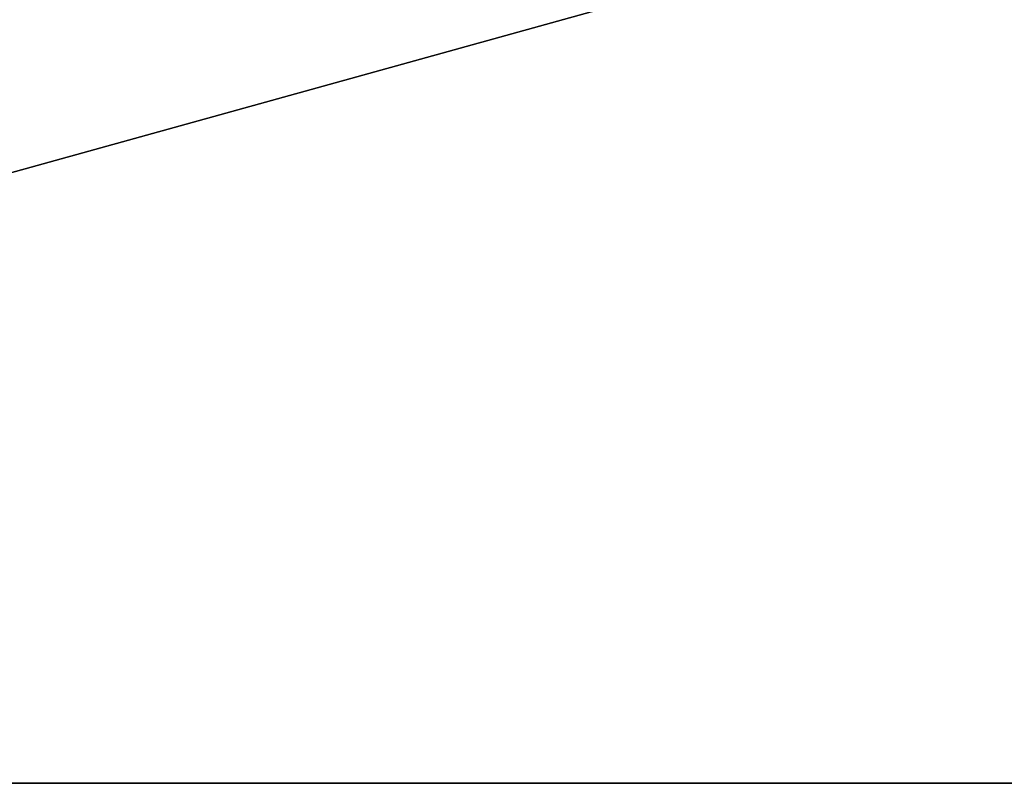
# Model space of a CAD drawing. Header units: inches. Extents: x -9.7 to 9.7, y -2 to 4.3.
# Tile 213 of 221: x -8.06 to -7.64, y -1.955 to -1.63. Entities that reach past the tile are written whole.
import ezdxf

# ---------------------------------------------------------------- set-up
doc = ezdxf.new("R2010")
doc.units = ezdxf.units.IN
doc.header["$LTSCALE"] = 65.185185
doc.header["$MEASUREMENT"] = 0
for name, color, linetype in [('14148', 7, 'CONTINUOUS'), ('14155', 7, 'CONTINUOUS'), ('14161', 7, 'CONTINUOUS')]:
    doc.layers.add(name, color=color, linetype=linetype)

msp = doc.modelspace()

# ---------------------------------------------------------------- linework, layer by layer
at = {"layer": '14148', "linetype": 'Continuous'}
for points in [[(-9, -1.955, 23.5626), (0, -1.955, 23.5626), (-9, 0.545, 23.5626), (-9, -1.955, 23.5626)], [(-9, 0.545, 23.5626), (0, -1.955, 23.5626), (0, 0.545, 23.5626), (-9, 0.545, 23.5626)]]:
    msp.add_3dface(points, dxfattribs=at)
at = {"layer": '14155', "linetype": 'Continuous'}
for points in [[(-9, 0.545, 23.3266), (0, 0.545, 23.3266), (-9, -1.955, 23.3266), (-9, 0.545, 23.3266)], [(-9, -1.955, 23.3266), (0, 0.545, 23.3266), (0, -1.955, 23.3266), (-9, -1.955, 23.3266)]]:
    msp.add_3dface(points, dxfattribs=at)
at = {"layer": '14161', "linetype": 'Continuous'}
for points in [[(0, -1.955, 23.5626), (-9, -1.955, 23.5626), (0, -1.955, 23.3266), (0, -1.955, 23.5626)], [(-9, -1.955, 23.5626), (-9, -1.955, 23.3266), (0, -1.955, 23.3266), (-9, -1.955, 23.5626)]]:
    msp.add_3dface(points, dxfattribs=at)

doc.saveas('drawing.dxf')
